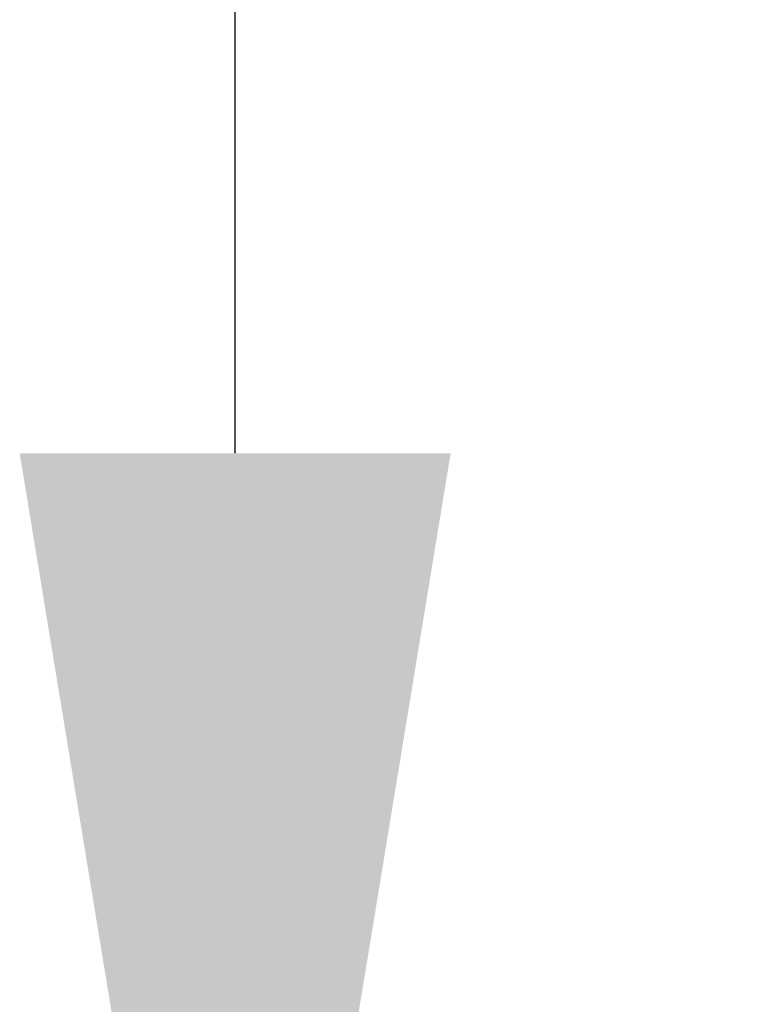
# Model space of a CAD drawing. Header units: centimetres. Extents: x 4745 to 39369, y 17389 to 19524.
# Tile 176 of 188: x 37117.64 to 37123.22, y 18690.73 to 18698.25. Entities that reach past the tile are written whole.
import ezdxf
from ezdxf import colors
from ezdxf.entities.mleader import LeaderData, LeaderLine
from ezdxf.math import Vec2, Vec3

# ---------------------------------------------------------------- set-up
doc = ezdxf.new("R2010")
doc.units = ezdxf.units.CM
doc.layers.add('IS_Opis', color=250, linetype='Continuous', lineweight=9)
doc.styles.add('styl1', font='ARIALN.TTF')

msp = doc.modelspace()

# ---------------------------------------------------------------- leaders
at = {"layer": 'IS_Opis'}
ml = msp.add_multileader_mtext('Standard', dxfattribs=at)
ml.set_content('2', color=256, style='styl1')
ml.set_leader_properties()
ml.build(insert=Vec2(0, 0))
ml.multileader.update_dxf_attribs({"dogleg_length": 5, "arrow_head_size": 10})
ctx = ml.context
ctx.base_point, ctx.char_height, ctx.arrow_head_size, ctx.landing_gap_size, ctx.plane_origin = Vec3(37122.9258, 18705.5087), 15, 10, 5, Vec3(37160.5305, 18686.9251)
notes = []
notes.append((ctx, [(1, (1, 1, 0), (37119.2791, 18705.5087), (1, 0), 3.6467, [(0, [(37119.2791, 18684.9361)], 0, [])])]))
ctx.mtext.insert, ctx.mtext.flow_direction = Vec3(37127.9258, 18713.0087), 5
for ctx, leaders in notes:
    for number, flags, end, landing, length, lines in leaders:
        leader = LeaderData()
        leader.index, (leader.has_last_leader_line, leader.has_dogleg_vector, leader.attachment_direction) = number, flags
        leader.last_leader_point, leader.dogleg_vector, leader.dogleg_length = Vec3(end), Vec3(landing), length
        for number, points, colour, breaks in lines:
            line = LeaderLine()
            line.index, line.vertices, line.color, line.breaks = number, Vec3.list(points), colors.encode_raw_color(colour), breaks
            leader.lines.append(line)
        ctx.leaders.append(leader)

doc.saveas('drawing.dxf')
